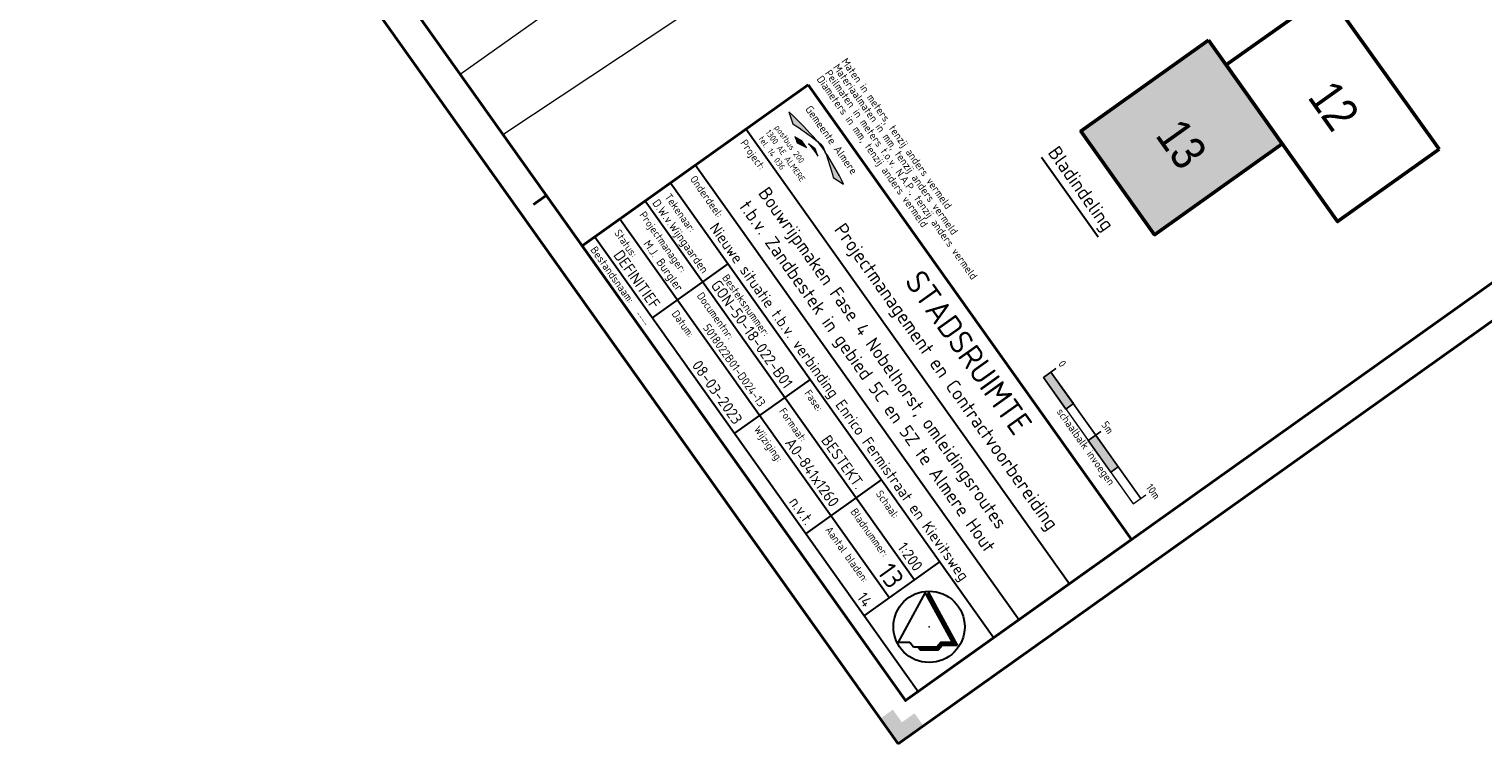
# Model space of a CAD drawing. Header units: metres. Extents: x 148376 to 148659, y 486220 to 486523.
# Tile 2 of 12: x 148466 to 148560, y 486220 to 486266. Entities that reach past the tile are written whole.
import ezdxf
from ezdxf.enums import TextEntityAlignment as Align

# ---------------------------------------------------------------- set-up
doc = ezdxf.new("R2010")
doc.units = ezdxf.units.M
doc.header["$MEASUREMENT"] = 0
doc.linetypes.add('DGN Style 2', pattern=[1, 0.6, -0.4])
doc.layers.add('BWR-alg-raster boundary', color=151, linetype='Continuous', lineweight=13, plot=False)
for name, color, linetype, lineweight in [('TOP-L-topo objecten vlak', 7, 'Continuous', 0), ('WVB-alg-noordpijl', 7, 'Continuous', 30), ('WVB-alg-onderhoek', 7, 'Continuous', 30), ('WVB-dim-terr-maatvoering 018', 7, 'Continuous', 13), ('WVB-pen-brm-dik 035', 6, 'Continuous', 40), ('WVB-pen-brm-dik 050', 6, 'Continuous', 53), ('WVB-raster-20%', 254, 'Continuous', 30), ('WVB-tekst-dik 018', 1, 'Continuous', 13), ('WVB-tekst-dik 025', 1, 'Continuous', 30), ('X-WE-AL-TEKENBLAD_TITELBLOK-S', 7, 'Continuous', 13)]:
    doc.layers.add(name, color=color, linetype=linetype, lineweight=lineweight)
doc.styles.add('1 1000   0.35', font='WORKING.shx', dxfattribs={"height": 3.5})
doc.styles.add('NLCS-T18', font='txt', dxfattribs={"height": 0.0018})
doc.styles.add('NLCS-T25', font='txt', dxfattribs={"height": 0.0025})
doc.styles.add('Style-NLCS-ISO', font='txt')

# ---------------------------------------------------------------- blocks, each defined once
blk = doc.blocks.new('NPIJL')
at = {"layer": 'WVB-alg-noordpijl'}
for p, q in [((-0.001225, 0.011045), (-0.00998, -0.00495)), ((0.007525, -0.00495), (-0.001225, 0.011045)), ((-0.00009, 0.01105), (-0.00066, 0.01001)), ((-0.000635, 0.00996), (0.00051, 0.00996)), ((-0.00055, 0.01021), (0.000365, 0.01021)), ((-0.000495, 0.00971), (0.000645, 0.00971)), ((-0.00042, 0.010455), (0.00024, 0.010455)), ((-0.00036, 0.00946), (0.00078, 0.00946)), ((-0.000275, 0.01071), (0.000095, 0.01071)), ((0.00921, -0.00595), (-0.00009, 0.01105)), ((-0.00022, 0.00921), (0.000915, 0.009205)), ((-0.000085, 0.00896), (0.001055, 0.00896)), ((0.00005, 0.00871), (0.00119, 0.00871)), ((0.00019, 0.008465), (0.001325, 0.00846)), ((0.000325, 0.00821), (0.001465, 0.008215)), ((0.00046, 0.00796), (0.0016, 0.00796)), ((0.0006, 0.00771), (0.001735, 0.00771)), ((0.000735, 0.00746), (0.001875, 0.00746)), ((0.00087, 0.00721), (0.00201, 0.00721)), ((0.00101, 0.00696), (0.002145, 0.00696)), ((0.001145, 0.00671), (0.002285, 0.00671)), ((0.00128, 0.00646), (0.00242, 0.00646)), ((0.00142, 0.00621), (0.00256, 0.00621)), ((0.001555, 0.00596), (0.0027, 0.00596)), ((0.001695, 0.00571), (0.00283, 0.00571)), ((0.00183, 0.005455), (0.00297, 0.00546)), ((0.00197, 0.00521), (0.00311, 0.00521)), ((0.002105, 0.00496), (0.00324, 0.004965)), ((0.002245, 0.00471), (0.003385, 0.00471)), ((0.00238, 0.004455), (0.003515, 0.004465)), ((0.002515, 0.00421), (0.00365, 0.00421)), ((0.002655, 0.00396), (0.003795, 0.00396)), ((0.00279, 0.00371), (0.003925, 0.00371)), ((0.00293, 0.003465), (0.00406, 0.00346)), ((0.00306, 0.00321), (0.0042, 0.00321)), ((0.0032, 0.00296), (0.004335, 0.00296)), ((0.003335, 0.00271), (0.00447, 0.00271)), ((0.00347, 0.00246), (0.00461, 0.00246)), ((0.00361, 0.00221), (0.00475, 0.00221)), ((0.003745, 0.00196), (0.004885, 0.00196)), ((0.00388, 0.001705), (0.00502, 0.00171)), ((0.00402, 0.00146), (0.00516, 0.00146)), ((0.004155, 0.00121), (0.005295, 0.00121)), ((0.004295, 0.00096), (0.00543, 0.00096)), ((0.00443, 0.00071), (0.00557, 0.00071)), ((0.004565, 0.00046), (0.005705, 0.00046)), ((0.0047, 0.00021), (0.00584, 0.00021)), ((0.00484, -0.00004), (0.00598, -0.00004)), ((0.004975, -0.00029), (0.00612, -0.00029)), ((0.00511, -0.00054), (0.00625, -0.000535)), ((0.005255, -0.00079), (0.006385, -0.00079)), ((0.005385, -0.00104), (0.00653, -0.00104)), ((0.00553, -0.00129), (0.00666, -0.00129)), ((0.00566, -0.00154), (0.006795, -0.00154)), ((0.005795, -0.00179), (0.006935, -0.00179)), ((0.005935, -0.00204), (0.00707, -0.00204)), ((0.00607, -0.00229), (0.007205, -0.00229)), ((0.006205, -0.00254), (0.007345, -0.00254)), ((0.006345, -0.00279), (0.007475, -0.002785)), ((0.00648, -0.003035), (0.00762, -0.00304)), ((0.006615, -0.00329), (0.007755, -0.00329)), ((0.006755, -0.00354), (0.00789, -0.00354)), ((0.00689, -0.003785), (0.00803, -0.00379)), ((0.00703, -0.00404), (0.008165, -0.004035)), ((0.007165, -0.00429), (0.0083, -0.00429)), ((0.007295, -0.00454), (0.00844, -0.004535)), ((-0.00998, -0.00495), (-0.00623, -0.00495)), ((-0.00623, -0.00495), (-0.004975, -0.006455)), ((-0.004975, -0.006455), (0.002525, -0.006455)), ((-0.003675, -0.00645), (-0.002845, -0.00745)), ((-0.0036, -0.00654), (0.00375, -0.00654)), ((-0.00339, -0.00679), (0.00354, -0.00679)), ((-0.00318, -0.00704), (0.003325, -0.00704)), ((-0.002975, -0.00729), (0.00313, -0.00729)), ((-0.002845, -0.00745), (0.002985, -0.00745)), ((0.002525, -0.006455), (0.003775, -0.00495)), ((0.00266, -0.00629), (0.003955, -0.00629)), ((0.002865, -0.00604), (0.004165, -0.006035)), ((0.002985, -0.00745), (0.00424, -0.00595)), ((0.003075, -0.00579), (0.00912, -0.00579)), ((0.003285, -0.00554), (0.008985, -0.00554)), ((0.003485, -0.00529), (0.00885, -0.00529)), ((0.0037, -0.00504), (0.00871, -0.00504)), ((0.003775, -0.00495), (0.007525, -0.00495)), ((0.00424, -0.00595), (0.00921, -0.00595)), ((0.007435, -0.00479), (0.008575, -0.004785))]:
    blk.add_line(p, q, dxfattribs=at)
blk.add_circle((0, 0), 0.0115, dxfattribs=at)
blk = doc.blocks.new('*U35')
at = {"layer": 'WVB-tekst-dik 018', "lineweight": 0}
blk.add_hatch(color=256, dxfattribs=at).paths.add_polyline_path([(-0.42, 0.64, 0.028214), (-3.79, 0.14), (-2.77, -0.17, -0.022049)])
at = {"layer": 'WVB-tekst-dik 018', "lineweight": 0, "extrusion": (0, 0, -1)}
for points in [[(0.65, -0.07, 0.038766), (-0.64, -0.02, -0.013367), (-0.01, 0.14)], [(0.42, 0.64, 0.02506), (-0.72, 0.67, -0.008039), (-0.2, 0.8)], [(-0.72, 0.67, 0.022195), (-2.85, -0.02), (-3.79, 0.37, -0.031561)], [(1.79, -0.65, 0.015018), (1.27, -0.8), (0.5, -0.38), (1.17, -0.38)]]:
    blk.add_hatch(color=256, dxfattribs=at).paths.add_polyline_path(points)
at = {"layer": 'WVB-tekst-dik 018', "lineweight": 0, "flags": 128}
for points in [[(-0.42, 0.64, 0.028214), (-3.79, 0.14), (-2.77, -0.17, -0.022049)], [(-0.65, -0.07, -0.038766), (0.64, -0.02, 0.013367), (0.01, 0.14)], [(-0.42, 0.64, -0.02506), (0.72, 0.67, 0.008039), (0.2, 0.8)], [(0.72, 0.67, -0.022195), (2.85, -0.02), (3.79, 0.37, 0.031561)], [(-1.79, -0.65, -0.015018), (-1.27, -0.8), (-0.5, -0.38), (-1.17, -0.38)]]:
    blk.add_lwpolyline(points, format="xyb", close=True, dxfattribs=at)
at = {"layer": 'WVB-tekst-dik 018', "lineweight": 0, "extrusion": (0, 0, -1)}
blk.add_arc((-2.99, -10.66), 11.21, 71.0275, 74.56, dxfattribs=at)
at = {"layer": 'WVB-tekst-dik 018', "lineweight": 0}
blk.add_arc((3.6, -13.99), 15.17, 102.9565, 105.3929, dxfattribs=at)
blk = doc.blocks.new('ONDERHOEK PMCV')
at = {"layer": 'BWR-alg-raster boundary', "linetype": 'DGN Style 2'}
for p, q in [((-0.01912, 0.10967), (-0.06912, 0.10967)), ((-0.04412, 0.11167), (-0.04412, 0.10667))]:
    blk.add_line(p, q, dxfattribs=at)
at = {"layer": 'BWR-alg-raster boundary', "linetype": 'DGN Style 2', "flags": 128}
blk.add_lwpolyline([(-0.06912, 0.11167), (-0.06912, 0.10667), (-0.01912, 0.10667), (-0.01912, 0.11167)], dxfattribs=at)
for points in [[(-0.05662, 0.10667), (-0.06912, 0.10667), (-0.06912, 0.10967), (-0.05662, 0.10967)], [(-0.04412, 0.10967), (-0.03162, 0.10967), (-0.03162, 0.10667), (-0.04412, 0.10667)]]:
    blk.add_lwpolyline(points, close=True, dxfattribs=at)
at = {"layer": 'BWR-alg-raster boundary'}
blk.add_point((-0.025, 0.02999), dxfattribs=at)
at = {"layer": 'BWR-alg-raster boundary', "linetype": 'DGN Style 2', "extrusion": (0, 0, -1)}
for points in [[(0.05662, 0.10667), (0.06912, 0.10667), (0.05662, 0.10967), (0.06912, 0.10967)], [(0.04412, 0.10967), (0.03162, 0.10967), (0.04412, 0.10667), (0.03162, 0.10667)]]:
    blk.add_solid(points, dxfattribs=at)
at = {"layer": 'WVB-alg-onderhoek', "lineweight": 30}
for p, q in [((-0.19, 0.07498), (-0.01, 0.07498)), ((-0.19, 0.05498), (-0.01, 0.05498)), ((-0.19, 0.04499), (-0.01, 0.04499)), ((-0.15801, 0.04499), (-0.15801, 0.015)), ((-0.11226, 0.04499), (-0.11226, 0.015)), ((-0.0725, 0.015), (-0.0725, 0.04499)), ((-0.04, 0.015), (-0.04, 0.04499)), ((-0.19, 0.03499), (-0.04006, 0.03499)), ((-0.19, 0.02499), (-0.04006, 0.02499)), ((-0.19, 0.015), (-0.01, 0.015))]:
    blk.add_line(p, q, dxfattribs=at)
at = {"layer": 'WVB-alg-onderhoek', "lineweight": 40, "flags": 128}
blk.add_lwpolyline([(-0.19, 0.09957), (-0.01, 0.09957), (-0.01, 0.01), (-0.19, 0.01)], close=True, dxfattribs=at)
at = {"layer": 'WVB-tekst-dik 018', "lineweight": 0, "xscale": 0.003859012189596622, "yscale": 0.003859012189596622, "zscale": 0.003859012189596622}
blk.add_blockref('*U35', (-0.17194, 0.0889), dxfattribs=at)
at = {"layer": 'BWR-alg-raster boundary', "linetype": 'DGN Style 2', "style": 'Style-NLCS-ISO'}
blk.add_text('schaalbalk invoegen', height=0.0025, dxfattribs=at).set_placement((-0.04298, 0.10364), align=Align.CENTER)
at = {"layer": 'WVB-tekst-dik 018', "lineweight": 40, "style": 'Style-NLCS-ISO'}
blk.add_text('STADSRUIMTE', height=0.0075, dxfattribs=at).set_placement((-0.08969, 0.09167), align=Align.MIDDLE_CENTER)
at = {"layer": 'WVB-tekst-dik 018', "style": 'Style-NLCS-ISO'}
for s, p in [('postbus 200', (-0.17796, 0.08359)), ('1300 AE ALMERE', (-0.17566, 0.08034)), ('tel. 14 036', (-0.17888, 0.0773))]:
    blk.add_text(s, height=0.0019681, rotation=360, dxfattribs=at).set_placement(p, align=Align.MIDDLE_CENTER)
at = {"layer": 'WVB-tekst-dik 018', "lineweight": 30, "style": 'Style-NLCS-ISO'}
blk.add_text('Projectmanagement en Contractvoorbereiding', height=0.0044985, dxfattribs=at).set_placement((-0.08747, 0.0814), align=Align.MIDDLE_CENTER)
at = {"layer": 'WVB-tekst-dik 018', "style": 'NLCS-T25'}
for s, height, p in [('Project:', 0.002499, (-0.1875, 0.07073)), ('Onderdeel:', 0.002499, (-0.1875, 0.05074)), ('Tekenaar:', 0.002499, (-0.1875, 0.04073)), ('Besteksnummer:', 0.0024991, (-0.1555, 0.04074)), ('Fase:', 0.002499, (-0.10976, 0.04074)), ('Schaal:', 0.002499, (-0.07, 0.04074)), ('Projectmanager:', 0.0024991, (-0.1875, 0.03073)), ('Documentnr:', 0.0024991, (-0.1555, 0.03074)), ('Formaat:', 0.002499, (-0.10976, 0.03074)), ('Bladnummer:', 0.0024991, (-0.07, 0.03074)), ('Status:', 0.002499, (-0.1875, 0.02074)), ('Datum:', 0.002499, (-0.1555, 0.02074)), ('Wijziging:', 0.002499, (-0.10976, 0.02074)), ('Aantal bladen:', 0.0024991, (-0.07, 0.02074)), ('Bestandsnaam: ', 0.0024991, (-0.1875, 0.01133))]:
    blk.add_text(s, height=height, dxfattribs=at).set_placement(p)
at = {"layer": 'WVB-tekst-dik 018', "attachment_point": 7}
for s, insert, char_height, line_spacing_factor, style in [('Maten in meters, tenzij anders vermeld \\PMateriaalmaten in mm, tenzij anders vermeld ^JPeilmaten in meters t.o.v. N.A.P., tenzij anders vermeld \\PDiameters in mm, tenzij anders vermeld ^J', (-0.19, 0.10199), 0.0025, 0.779777, 'Style-NLCS-ISO'), ('----', (-0.16227, 0.01133), 0.001799, 1.8, 'NLCS-T18')]:
    blk.add_mtext(s, dxfattribs=dict(at, insert=insert, char_height=char_height, line_spacing_factor=line_spacing_factor, style=style))
at = {"layer": 'WVB-tekst-dik 025', "style": 'Style-NLCS-ISO', "flags": 2}
blk.add_attdef('NL_META_EIGENAAR', text='', height=0.00253, dxfattribs=at).set_placement((-0.17116, 0.0954), align=Align.MIDDLE_CENTER)
at = {"layer": 'WVB-tekst-dik 025', "style": 'Style-NLCS-ISO', "flags": 12}
for tag, height, p in [('NL_META_OPSTELLER', 0.0027, (-0.16003, 0.03635)), ('NL_META_BEHOORT_BIJ', 0.0036, (-0.11433, 0.03636)), ('NL_META_PROJECTFASE', 0.0036, (-0.07452, 0.03636)), ('NL_META_SCHAAL', 0.0036, (-0.04202, 0.03636)), ('NL_META_AUTORISATOR', 0.0027, (-0.16003, 0.02636)), ('NL_META_ID_NUMMER', 0.0027, (-0.11433, 0.02636)), ('NL_META_BLADNUMMER', 0.0063, (-0.04202, 0.02636)), ('NL_META_DOCUMENTSTATUS', 0.0036, (-0.16003, 0.01636)), ('NL_META_REVISIE', 0.0036, (-0.07452, 0.01637)), ('NL_META_AANTAL_BLADEN', 0.0036, (-0.04202, 0.01637))]:
    blk.add_attdef(tag, text='', height=height, dxfattribs=at).set_placement(p, align=Align.RIGHT)
at = {"layer": 'WVB-tekst-dik 025', "style": 'Style-NLCS-ISO'}
for tag, p in [('NL_META_TEKENBLADFORMAAT', (-0.07452, 0.02636)), ('NL_META_UITGAVE', (-0.11433, 0.01637))]:
    blk.add_attdef(tag, text='', height=0.0036, dxfattribs=at).set_placement(p, align=Align.RIGHT)
at = {"layer": 'WVB-tekst-dik 025', "style": 'Style-NLCS-ISO', "flags": 12}
for tag, height in [('NL_META_PROJECTOMSCHRIJVING', 0.0036), ('NL_META_TEKENINGOMSCHRIJVING_1', 0.00432)]:
    blk.add_attdef(tag, (0, 0), '', height=height, dxfattribs=at)
at = {"layer": 'WVB-tekst-dik 025', "style": 'Style-NLCS-ISO'}
blk.add_attdef('NL_META_TEKENINGOMSCHRIJVING', (0, 0), '', height=0.00432, dxfattribs=at)
at = {"layer": 'X-WE-AL-TEKENBLAD_TITELBLOK-S', "ltscale": 200, "style": 'Style-NLCS-ISO', "flags": 12}
blk.add_attdef('NL_META_PROJECTOMSCHRIJVING', (0, 0), '', height=0.000025, dxfattribs=at)
blk = doc.blocks.new('schaal 1-200')
at = {"layer": 'WVB-dim-terr-maatvoering 018', "color": 7, "lineweight": 13}
for p, q in [((0, 0), (0, 0.005)), ((0.025, 0), (0.025, 0.005)), ((0.05, 0), (0.05, 0.005)), ((0, 0.003), (0.05, 0.003)), ((0, 0), (0.05, 0)), ((0.0125, 0), (0.0125, 0.003)), ((0.0375, 0), (0.0375, 0.003))]:
    blk.add_line(p, q, dxfattribs=at)
at = {"layer": 'WVB-dim-terr-maatvoering 018', "color": 7, "lineweight": 13, "extrusion": (0, 0, -1)}
for points in [[(0, 0.003), (-0.0125, 0.003), (0, 0), (-0.0125, 0)], [(-0.025, 0.003), (-0.0375, 0.003), (-0.025, 0), (-0.0375, 0)]]:
    blk.add_solid(points, dxfattribs=at)
at = {"layer": 'WVB-dim-terr-maatvoering 018', "color": 7, "lineweight": 13, "style": 'Style-NLCS-ISO'}
for s, p in [('0', (-0.00007, 0.00629)), ('5m', (0.02518, 0.00629)), ('10m', (0.05053, 0.00629))]:
    blk.add_text(s, height=0.0025, dxfattribs=at).set_placement(p, align=Align.CENTER)

msp = doc.modelspace()

# ---------------------------------------------------------------- hatches: boundary and pattern name
at = {"layer": 'WVB-alg-onderhoek', "lineweight": 40}
msp.add_hatch(color=256, dxfattribs=at).paths.add_polyline_path([(148521.771, 486220.283), (148520.611, 486221.912), (148521.426, 486222.492), (148522.006, 486221.677), (148522.821, 486222.257), (148523.4, 486221.442)])

# ---------------------------------------------------------------- linework, layer by layer
at = {"layer": 'TOP-L-topo objecten vlak', "color": 7, "linetype": 'Continuous', "lineweight": 0}
for p, q in [((148504.563, 486271.301), (148493.498, 486263.456)), ((148496.245, 486259.597), (148507.609, 486267.101))]:
    msp.add_line(p, q, dxfattribs=at)
at = {"layer": 'WVB-alg-onderhoek', "lineweight": 40}
for p, q in [((148375.646, 486425.591), (148521.771, 486220.283)), ((148521.771, 486220.283), (148658.806, 486317.815)), ((148499.046, 486255.66), (148498.232, 486255.08))]:
    msp.add_line(p, q, dxfattribs=at)
at = {"layer": 'WVB-alg-onderhoek', "lineweight": 40, "flags": 128}
msp.add_lwpolyline([(148379.595, 486423.492), (148522.241, 486223.072), (148656.017, 486318.285), (148513.372, 486518.705)], close=True, dxfattribs=at)
at = {"layer": 'WVB-pen-brm-dik 050', "flags": 128}
for points in [[(148556.678, 486258.63), (148549.487, 486268.732), (148542.935, 486264.069), (148550.125, 486253.966)], [(148541.797, 486265.667), (148546.557, 486258.978), (148538.321, 486253.116), (148533.56, 486259.805)]]:
    msp.add_lwpolyline(points, close=True, dxfattribs=at)
at = {"layer": 'WVB-raster-20%', "linetype": 'Continuous', "lineweight": 0, "flags": 128}
msp.add_lwpolyline([(148541.797, 486265.667), (148546.557, 486258.978), (148538.321, 486253.116), (148533.56, 486259.805)], close=True, dxfattribs=at)
at = {"layer": 'WVB-raster-20%', "linetype": 'Continuous', "lineweight": 0}
msp.add_solid([(148541.797, 486265.667), (148546.557, 486258.978), (148533.56, 486259.805), (148538.321, 486253.116)], dxfattribs=at)
at = {"layer": 'WVB-tekst-dik 018', "lineweight": 30}
msp.add_line((148534.678, 486252.968), (148531.02, 486258.109), dxfattribs=at)

# ---------------------------------------------------------------- block references
at = {"layer": 'WVB-alg-noordpijl', "xscale": 200, "yscale": 200, "zscale": 200}
msp.add_blockref('NPIJL', (148523.759, 486227.834), dxfattribs=at)
at = {"layer": 'WVB-dim-terr-maatvoering 018', "color": 7, "lineweight": 13, "xscale": 200, "yscale": 200, "zscale": 200, "rotation": 305.4407035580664}
msp.add_blockref('schaal 1-200', (148531.136, 486243.917), dxfattribs=at)
at = {"layer": 'WVB-tekst-dik 018'}
ref = msp.add_blockref('ONDERHOEK PMCV', (148521.771, 486220.283), dxfattribs=dict(at, xscale=200, yscale=200, zscale=200, rotation=305.4407035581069))
ref.add_attrib('NL_META_EIGENAAR', 'Gemeente Almere', dxfattribs={"layer": 'WVB-tekst-dik 025', "height": 0.50608, "rotation": 305.4407, "style": 'Style-NLCS-ISO'}).set_placement((148517.465, 486259.235), align=Align.MIDDLE_CENTER)
ref.add_attrib('NL_META_PROJECTOMSCHRIJVING', 'Nieuwe situatie t.b.v. verbinding Enrico Fermistraat en Kievitsweg', (148509.554, 486253.569), dxfattribs={"layer": 'WVB-tekst-dik 025', "height": 0.71975, "rotation": 305.4407, "style": 'Style-NLCS-ISO'})
ref.add_attrib('NL_META_TEKENINGOMSCHRIJVING_1', 't.b.v. Zandbestek in gebied 5C en 5Z te Almere Hout', (148511.472, 486254.934), dxfattribs={"layer": 'WVB-tekst-dik 025', "height": 0.8637, "rotation": 305.4407, "style": 'Style-NLCS-ISO'})
ref.add_attrib('NL_META_PROJECTFASE', 'BESTEKT.', dxfattribs={"layer": 'WVB-tekst-dik 025', "height": 0.7198, "rotation": 305.4407, "style": 'Style-NLCS-ISO'}).set_placement((148519.053, 486236.641), align=Align.RIGHT)
ref.add_attrib('NL_META_SCHAAL', '1:200', dxfattribs={"layer": 'WVB-tekst-dik 025', "height": 0.7198, "rotation": 305.4407, "style": 'Style-NLCS-ISO'}).set_placement((148522.822, 486231.345), align=Align.RIGHT)
ref.add_attrib('NL_META_BEHOORT_BIJ', 'GON-50-18-022-B01', dxfattribs={"layer": 'WVB-tekst-dik 025', "height": 0.71975, "rotation": 305.4407, "style": 'Style-NLCS-ISO'}).set_placement((148514.436, 486243.128), align=Align.RIGHT)
ref.add_attrib('NL_META_DOCUMENTSTATUS', 'DEFINITIEF', dxfattribs={"layer": 'WVB-tekst-dik 025', "height": 0.7198, "rotation": 305.4407, "style": 'Style-NLCS-ISO'}).set_placement((148505.877, 486248.255), align=Align.RIGHT)
ref.add_attrib('NL_META_OPSTELLER', 'D.W.v.Wijngaarden', dxfattribs={"layer": 'WVB-tekst-dik 025', "height": 0.53981, "rotation": 305.4407, "style": 'Style-NLCS-ISO'}).set_placement((148509.134, 486250.574), align=Align.RIGHT)
ref.add_attrib('NL_META_AUTORISATOR', 'M.J. Burgler', dxfattribs={"layer": 'WVB-tekst-dik 025', "height": 0.53981, "rotation": 305.4407, "style": 'Style-NLCS-ISO'}).set_placement((148507.506, 486249.415), align=Align.RIGHT)
ref.add_attrib('NL_META_BLADNUMMER', '13', dxfattribs={"layer": 'WVB-tekst-dik 025', "height": 1.2596, "rotation": 305.4407, "style": 'Style-NLCS-ISO'}).set_placement((148521.193, 486230.185), align=Align.RIGHT)
ref.add_attrib('NL_META_AANTAL_BLADEN', '14', dxfattribs={"layer": 'WVB-tekst-dik 025', "height": 0.7198, "rotation": 305.4407, "style": 'Style-NLCS-ISO'}).set_placement((148519.565, 486229.027), align=Align.RIGHT)
ref.add_attrib('NL_META_REVISIE', 'n.v.t.', dxfattribs={"layer": 'WVB-tekst-dik 025', "height": 0.7198, "rotation": 305.4407, "style": 'Style-NLCS-ISO'}).set_placement((148515.796, 486234.322), align=Align.RIGHT)
ref.add_attrib('NL_META_ID_NUMMER', '5018022B01-D024-13', dxfattribs={"layer": 'WVB-tekst-dik 025', "height": 0.53981, "rotation": 305.4407, "style": 'Style-NLCS-ISO'}).set_placement((148512.806, 486241.968), align=Align.RIGHT)
ref.add_attrib('NL_META_TEKENINGOMSCHRIJVING', 'Bouwrijpmaken Fase 4 Nobelhorst, omleidingsroutes', (148512.694, 486255.803), dxfattribs={"layer": 'WVB-tekst-dik 025', "height": 0.8637, "rotation": 305.4407, "style": 'Style-NLCS-ISO'})
ref.add_attrib('NL_META_TEKENBLADFORMAAT', 'A0-841x1260', dxfattribs={"layer": 'WVB-tekst-dik 025', "height": 0.71975, "rotation": 305.4407, "style": 'Style-NLCS-ISO'}).set_placement((148517.424, 486235.481), align=Align.RIGHT)
ref.add_attrib('NL_META_UITGAVE', '08-03-2023', dxfattribs={"layer": 'WVB-tekst-dik 025', "height": 0.7198, "rotation": 305.4407, "style": 'Style-NLCS-ISO'}).set_placement((148511.179, 486240.81), align=Align.RIGHT)

# ---------------------------------------------------------------- texts
at = {"layer": 'WVB-pen-brm-dik 035', "linetype": 'Continuous', "style": '1 1000   0.35', "width": 0.874486}
for s, p in [('12', (148548.141, 486261.988)), ('13', (148538.315, 486259.522))]:
    msp.add_text(s, height=2.2327, rotation=305.4407, dxfattribs=at).set_placement(p)
at = {"layer": 'WVB-tekst-dik 018', "linetype": 'Continuous', "lineweight": 30, "style": 'Style-NLCS-ISO'}
msp.add_text('Bladindeling', height=0.89969, rotation=305.4407, dxfattribs=at).set_placement((148533.585, 486256.105), align=Align.MIDDLE_CENTER)

doc.saveas('drawing.dxf')
